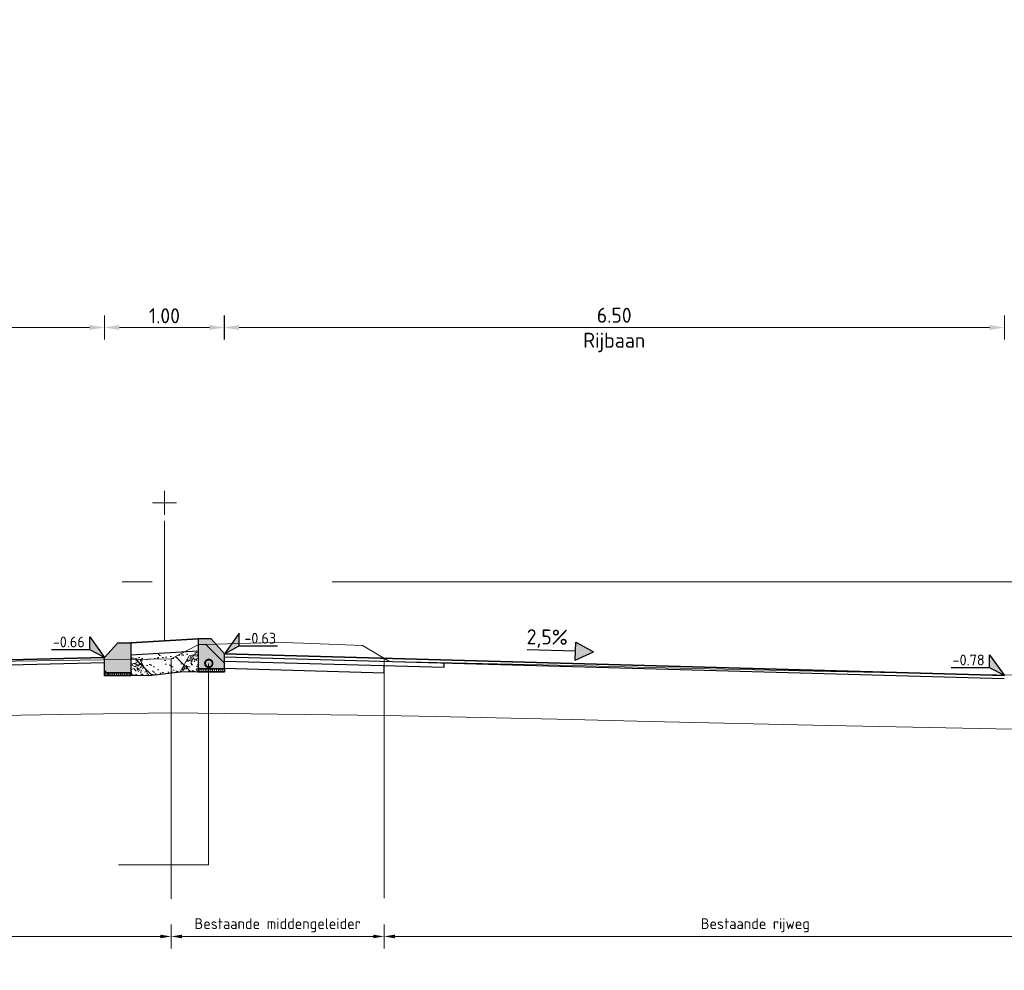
# Model space of a CAD drawing. Header units: metres. Extents: x -1 to 222837, y -2 to 853657.
# Tile 35 of 256: x 111516 to 111524, y 425584 to 425592. Entities that reach past the tile are written whole.
import ezdxf
from ezdxf.enums import TextEntityAlignment as Align

# ---------------------------------------------------------------- set-up
doc = ezdxf.new("R2010")
doc.units = ezdxf.units.M
doc.header["$XCLIPFRAME"] = 0
doc.linetypes.add('1-1', pattern=[20, 10, -10])
doc.linetypes.add('AL-NAP_LIJN', pattern=[15.25, 12, -1.5, 0.25, -1.5])
for name, color, linetype, lineweight in [('A-TXT-T25', 7, 'Continuous', 25), ('B-ALG', 8, 'Continuous', 5), ('B-ALG_TXT', 8, 'Continuous', 5), ('B-WE-GW-MAAIVELD-GD', 93, 'Continuous', 18), ('N-WE-AM-NAP-G', 7, 'AL-NAP_LIJN', 18), ('N-WE-GW-BERM-G', 90, 'Continuous', 35), ('N-WE-GW-WATERGANG-WERK-A', 92, 'Continuous', 18), ('N-WE-VH-VERHARDING_BESTORTING-A', 252, 'Continuous', 18), ('N-WE-VH-VERHARDING_BESTORTING-G', 252, 'Continuous', 35), ('N-WE-VH-VERHARDING_BESTORTING-O', 7, 'Continuous', 18), ('N-WE-VH-VERHARDING_FUNDERING-A', 7, 'Continuous', 18), ('PR-RASTER-N @ 1', 2, 'Continuous', 5), ('X-XX-AL-HOOGTELABEL-S', 90, 'Continuous', 25)]:
    doc.layers.add(name, color=color, linetype=linetype, lineweight=lineweight)
doc.layers.add('X-REF', color=7, linetype='Continuous')
doc.styles.add('NLCS-ISO', font='NLCS-ISO.ttf')
doc.styles.add('NLCS-ISO-ANNOTATIEF-T25', font='NLCS-ISO.ttf', dxfattribs={"height": 2.5})
doc.styles.add('NLCS-ISO-M50-T25', font='NLCS-ISO.ttf')
doc.dimstyles.new('NLCS-ANNOTATIEF-T25-PIJL', dxfattribs={"dimtxt": 2.5, "dimasz": 2.5, "dimexe": 2, "dimexo": 2, "dimgap": 0.7, "dimtad": 1, "dimzin": 0, "dimdsep": 46, "dimtxsty": 'NLCS-ISO-ANNOTATIEF-T25', "dimcen": 0, "dimdle": 2, "dimclrd": 256, "dimclre": 256, "dimclrt": 256, "dimadec": 5, "dimazin": 0, "dimtfac": 1, "dimtofl": 0, "dimtmove": 1, "dimatfit": 0, "dimfxl": 2, "dimfxlon": 1, "dimtfillclr": 254, "dimtolj": 1, "dimtzin": 0, "dimlwd": 18, "dimlwe": 18, "dimarcsym": 0})
doc.dimstyles.new('NLCS-M50-T25-PIJL-X_L2_H5', dxfattribs={"dimscale": 0.05, "dimtxt": 2.5, "dimasz": 2.5, "dimexe": 2, "dimexo": 2, "dimgap": 0.7, "dimtad": 1, "dimzin": 0, "dimdsep": 46, "dimtxsty": 'NLCS-ISO-M50-T25', "dimcen": 0, "dimdle": 2, "dimclrd": 256, "dimclre": 256, "dimclrt": 256, "dimadec": 5, "dimazin": 0, "dimtfac": 1, "dimtofl": 0, "dimtmove": 1, "dimatfit": 0, "dimfxl": 2, "dimfxlon": 1, "dimtfillclr": 254, "dimtolj": 1, "dimtzin": 0, "dimlwd": 18, "dimlwe": 18, "dimarcsym": 0})
picture_1 = doc.add_image_def('image1.ecw', size_in_pixel=(400001, 250001))
picture_2 = doc.add_image_def('image2.ecw', size_in_pixel=(120000, 80000))

# ---------------------------------------------------------------- blocks, each defined once
blk = doc.blocks.new('RWS band')
at = {"transparency": 33554610}
h = blk.add_hatch(color=8, dxfattribs=at)
h.dxf.hatch_style = 1
h.paths.add_polyline_path([(1717510914.861562, -163054387.4077554), (1717510914.751562, -163054387.4077554), (1717510914.751562, -163054387.6577554), (1717510914.971562, -163054387.6577554), (1717510914.971562, -163054387.5317554)])
at = {"flags": 128}
blk.add_lwpolyline([(1717510914.861562, -163054387.4077554), (1717510914.751562, -163054387.4077554), (1717510914.751562, -163054387.6577554), (1717510914.971562, -163054387.6577554), (1717510914.971562, -163054387.5317554), (1717510914.861561, -163054387.4077554)], dxfattribs=at)
blk = doc.blocks.new('betonrug')
at = {"layer": 'N-WE-VH-VERHARDING_BESTORTING-A', "transparency": 33554687}
h = blk.add_hatch(dxfattribs=at)
h.set_pattern_fill('AVH-BESTORTING_01', color=0, scale=0.2, style=0, pattern_type=2)
h.set_pattern_definition([(342.7420615, (0.485932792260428, 0.1918754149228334), (0.05397981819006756, 0.09773891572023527), [0.02727200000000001, -0.109194]), (17.25793850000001, (0.3816547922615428, 0.2242714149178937), (0.05398037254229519, 0.09773993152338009), [0.027272, -0.165719]), (61.0887992, (0.4076987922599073, 0.2323624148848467), (-0.1303186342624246, 0.04048573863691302), [0.022313, -0.08934100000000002]), (118.9112008, (0.4948227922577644, 0.1136624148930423), (-0.05398012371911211, -0.09774138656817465), [0.02231299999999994, -0.1355909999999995]), (162.7420615, (0.4076987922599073, 0.2714254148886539), (-0.0539798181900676, -0.09773891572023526), [0.027272, -0.109194]), (197.2579385, (0.3816547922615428, 0.2795154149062), (-0.05398037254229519, -0.09773993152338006), [0.02727199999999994, -0.1657189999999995]), (241.0887992, (0.3556107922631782, 0.271440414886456), (0.1303186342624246, -0.04048573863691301), [0.022313, -0.08934100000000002]), (298.9112008, (0.3988047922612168, 0.3496344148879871), (0.05398012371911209, 0.09774138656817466), [0.022313, -0.135591]), (342.7420615, (0.2219487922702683, 0.3341534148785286), (-0.0763385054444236, 0.1382236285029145), [0.024341, -0.112122]), (40.8518492, (0.08325479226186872, 0.03371241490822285), (0.0539802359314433, 0.09773985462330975), [0.024469, -0.3619130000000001]), (84.5869815, (0.2637017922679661, 0.3429374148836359), (-0.022359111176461, 0.2359645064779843), [0.02971600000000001, -0.3054810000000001]), (118.9112008, (0.3968107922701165, 0.3318934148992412), (-0.1303208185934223, 0.04048566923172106), [0.02957499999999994, -0.1283309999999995]), (162.7420615, (0.2522077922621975, 0.3984094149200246), (0.07633850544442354, -0.1382236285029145), [0.024484, -0.111975]), (40.8518492, (0.04841979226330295, 0.09649041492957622), (0.0539802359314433, 0.09773985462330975), [0.02440900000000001, -0.3619720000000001]), (84.5869815, (0.2075637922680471, 0.3601964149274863), (-0.05398004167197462, -0.09774068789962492), [0.029647, -0.305553]), (298.9112008, (0.2075637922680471, 0.3601964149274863), (0.1303208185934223, -0.04048566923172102), [0.029753, -0.128153]), (26.66898489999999, (-0.03792020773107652, 0.1503624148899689), (-0.1842996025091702, -0.05725531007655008), [0.018275, -0.4546130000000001]), (84.5869815, (0.2706667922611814, 0.4112624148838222), (-0.05398004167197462, -0.09774068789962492), [0.018319, -0.316878]), (131.7624194, (0.1197167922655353, 0.7059504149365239), (-0.2066604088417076, 0.1787101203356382), [0.024466, -0.4004280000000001]), (162.7420203, (-0.0361612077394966, 0.195015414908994), (-0.05397988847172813, -0.09773887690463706), [0.01969399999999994, -0.1167689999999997]), (26.66898489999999, (-0.07131720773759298, 0.1926464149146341), (-0.1842996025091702, -0.05725531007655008), [0.018297, -0.454591]), (84.5869815, (0.2190487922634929, 0.4253754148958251), (-0.05398004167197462, -0.09774068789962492), [0.020094, -0.3151030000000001]), (131.7624194, (0.0803517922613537, 0.6861624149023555), (-0.2066604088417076, 0.1787101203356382), [0.020994, -0.4039000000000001]), (342.7420203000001, (0.2330297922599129, 0.4097154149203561), (0.0539798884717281, 0.09773887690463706), [0.022313, -0.11415]), (50.2415591, (0.25661979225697, 0.2179654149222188), (0.05397896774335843, 0.09773900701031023), [0.021713, -0.6884720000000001]), (95.41301849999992, (0.2705047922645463, 0.2346564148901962), (-0.07633872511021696, 0.1382240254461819), [0.019056, -0.217966]), (150.9388382, (-0.0142892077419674, 0.5705594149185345), (-0.1303192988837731, 0.04048577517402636), [0.017556, -0.5170470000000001]), (197.2579385, (0.2533607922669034, 0.2621534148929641), (0.1303190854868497, -0.04048543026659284), [0.02231599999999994, -0.1706719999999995]), (50.2415591, (0.2172517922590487, 0.2377464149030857), (0.05397896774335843, 0.09773900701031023), [0.02313800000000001, -0.6870470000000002]), (95.41301849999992, (0.2188887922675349, 0.2204714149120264), (-0.07633872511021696, 0.1382240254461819), [0.017353, -0.2196689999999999]), (150.9388382, (-0.04768620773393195, 0.5282784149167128), (-0.1303192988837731, 0.04048577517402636), [0.018788, -0.515816]), (17.25793850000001, (0.2353107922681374, 0.211343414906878), (-0.1303190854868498, 0.04048543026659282), [0.022313, -0.170675])])
h.paths.add_polyline_path([(0, 0.1498075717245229), (0, 0), (0.15, 0), (0.07401074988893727, 0.134265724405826)])
at = {"layer": 'N-WE-VH-VERHARDING_BESTORTING-O', "color": 0}
blk.add_lwpolyline([(0, 0.1498075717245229), (0, 0), (0.15, 0), (0.07401074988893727, 0.134265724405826)], close=True, dxfattribs=at)
blk = doc.blocks.new('stelspecie')
at = {"layer": 'N-WE-VH-VERHARDING_BESTORTING-A'}
h = blk.add_hatch(dxfattribs=at)
h.set_pattern_fill('ANSI31', color=0, scale=0.005, angle=45, style=0)
h.set_pattern_definition([(90, (-128736.4832281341, -464678.3807459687), (-0.015875, 1.734723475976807e-18), [])])
h.paths.add_polyline_path([(0, 0), (0.22, -2.01395305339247e-05), (0.22, -0.02431275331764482), (1.592031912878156e-05, -0.02433289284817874)])
at = {"layer": 'N-WE-VH-VERHARDING_BESTORTING-G', "color": 0, "flags": 128}
blk.add_lwpolyline([(0, 0), (0.22, -2.01395305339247e-05), (0.22, -0.02431275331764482), (0, -0.02433289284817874)], close=True, dxfattribs=at)
blk = doc.blocks.new('ELEMENT_RASTER')
for p, q in [((0, 10.5), (0, 12.5)), ((-1, 11.5), (1, 11.5)), ((0, 0), (0, 10))]:
    blk.add_line(p, q)
blk = doc.blocks.new('*D1878')
at = {"layer": 'B-ALG_TXT', "linetype": 'Continuous', "lineweight": 18, "transparency": 16777216}
for p, q in [((111518.751179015, 425584.2165126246), (111518.751179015, 425584.0165126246)), ((111524.9398955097, 425584.2165126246), (111524.9398955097, 425584.0165126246)), ((111518.841179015, 425584.1165126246), (111524.8498955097, 425584.1165126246))]:
    blk.add_line(p, q, dxfattribs=at)
at = {"layer": 'B-ALG_TXT', "transparency": 16777216}
for points in [[(111518.841179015, 425584.1315126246), (111518.841179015, 425584.1015126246), (111518.751179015, 425584.1165126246)], [(111524.8498955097, 425584.1315126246), (111524.8498955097, 425584.1015126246), (111524.9398955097, 425584.1165126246)]]:
    blk.add_solid(points, dxfattribs=at)
at = {"layer": 'Defpoints', "color": 0, "transparency": 16777216}
for p in [(111518.751179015, 425586.15391054), (111524.9398955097, 425586.15391054), (111524.9398955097, 425584.1165126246)]:
    blk.add_point(p, dxfattribs=at)
at = {"layer": 'B-ALG_TXT', "transparency": 16777216, "insert": (111521.8455372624, 425584.2100126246), "char_height": 0.09000000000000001, "attachment_point": 5, "style": 'NLCS-ISO-M50-T25'}
blk.add_mtext('\\A1;Bestaande rijweg ', dxfattribs=at)
blk = doc.blocks.new('*D1881')
at = {"layer": 'B-ALG_TXT', "linetype": 'Continuous', "lineweight": 18, "transparency": 16777216}
for p, q in [((111516.977075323, 425584.2165126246), (111516.977075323, 425584.0165126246)), ((111518.751179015, 425584.2165126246), (111518.751179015, 425584.0165126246)), ((111517.067075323, 425584.1165126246), (111518.661179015, 425584.1165126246))]:
    blk.add_line(p, q, dxfattribs=at)
at = {"layer": 'B-ALG_TXT', "transparency": 16777216}
for points in [[(111517.067075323, 425584.1315126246), (111517.067075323, 425584.1015126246), (111516.977075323, 425584.1165126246)], [(111518.661179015, 425584.1315126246), (111518.661179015, 425584.1015126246), (111518.751179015, 425584.1165126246)]]:
    blk.add_solid(points, dxfattribs=at)
at = {"layer": 'Defpoints', "color": 0, "transparency": 16777216}
for p in [(111516.977075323, 425586.15391054), (111518.751179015, 425586.15391054), (111518.751179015, 425584.1165126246)]:
    blk.add_point(p, dxfattribs=at)
at = {"layer": 'B-ALG_TXT', "transparency": 16777216, "insert": (111517.864127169, 425584.2100126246), "char_height": 0.09000000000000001, "attachment_point": 5, "style": 'NLCS-ISO-M50-T25'}
blk.add_mtext('\\A1;Bestaande middengeleider', dxfattribs=at)
blk = doc.blocks.new('SAL-HOOGTELABEL_01-SO')
for p, q in [((-2.460741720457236, 1.312415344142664), (-2.460741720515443, 3.435148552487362)), ((-2.460741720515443, 3.435148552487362), (0, 0)), ((-2.460741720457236, 1.312415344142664), (-8.837532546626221, 1.312415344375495)), ((0, 0), (-2.460741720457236, 1.312415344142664))]:
    blk.add_line(p, q)
blk.add_solid([(-2.460741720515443, 3.435148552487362), (-2.460741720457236, 1.312415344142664), (0, 0)])
at = {"style": 'NLCS-ISO'}
blk.add_attdef('...', text='', height=1.8, dxfattribs=at).set_placement((-5.956637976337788, 2.607292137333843), align=Align.MIDDLE)
blk = doc.blocks.new('Pijl afschot')
blk.add_hatch(color=256).paths.add_polyline_path([(1717511043.909518, -163054497.4737314), (1717511043.834518, -163054497.3237315), (1717511043.759518, -163054497.4737314)])
for p, q in [((1717511043.759518, -163054497.4737314), (1717511043.834518, -163054497.3237315)), ((1717511043.909518, -163054497.4737314), (1717511043.834518, -163054497.3237315)), ((1717511043.759518, -163054497.4737314), (1717511043.909518, -163054497.4737314)), ((1717511043.834518, -163054497.4737314), (1717511043.834518, -163054497.8749846))]:
    blk.add_line(p, q)
blk = doc.blocks.new('_DotSmall')
at = {"color": 0, "linetype": 'ByBlock', "const_width": 0.5}
blk.add_lwpolyline([(-0.0625, 0, 1), (0.0625, 0, 1)], format="xyb", close=True, dxfattribs=at)
blk = doc.blocks.new('*D2006')
at = {"layer": 'A-TXT-T25', "linetype": 'Continuous', "lineweight": 18, "transparency": 16777216}
for p, q in [((111516.421179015, 425589.0914422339), (111516.421179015, 425589.291442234)), ((111517.421179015, 425589.0914422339), (111517.421179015, 425589.291442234)), ((111516.546179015, 425589.191442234), (111517.296179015, 425589.191442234))]:
    blk.add_line(p, q, dxfattribs=at)
at = {"layer": 'A-TXT-T25', "transparency": 16777216}
for points in [[(111516.546179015, 425589.2122755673), (111516.546179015, 425589.1706089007), (111516.421179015, 425589.191442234)], [(111517.296179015, 425589.2122755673), (111517.296179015, 425589.1706089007), (111517.421179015, 425589.191442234)]]:
    blk.add_solid(points, dxfattribs=at)
at = {"layer": 'Defpoints', "color": 0, "transparency": 16777216}
for p in [(111517.421179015, 425589.191442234), (111516.421179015, 425586.4219115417), (111517.421179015, 425586.4466853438)]:
    blk.add_point(p, dxfattribs=at)
at = {"layer": 'A-TXT-T25', "transparency": 16777216, "insert": (111516.921179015, 425589.288942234), "char_height": 0.125, "attachment_point": 5, "style": 'NLCS-ISO-ANNOTATIEF-T25'}
blk.add_mtext('\\A1;1.00', dxfattribs=at)
blk = doc.blocks.new('*D2005')
at = {"layer": 'A-TXT-T25', "linetype": 'Continuous', "lineweight": 18, "transparency": 16777216}
for p, q in [((111517.4178387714, 425589.0914422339), (111517.4178387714, 425589.291442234)), ((111523.921179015, 425589.0914422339), (111523.921179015, 425589.291442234)), ((111517.5428387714, 425589.191442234), (111523.796179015, 425589.191442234))]:
    blk.add_line(p, q, dxfattribs=at)
at = {"layer": 'A-TXT-T25', "transparency": 16777216}
for points in [[(111517.5428387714, 425589.2122755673), (111517.5428387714, 425589.1706089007), (111517.4178387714, 425589.191442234)], [(111523.796179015, 425589.2122755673), (111523.796179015, 425589.1706089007), (111523.921179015, 425589.191442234)]]:
    blk.add_solid(points, dxfattribs=at)
at = {"layer": 'Defpoints', "color": 0, "transparency": 16777216}
for p in [(111523.921179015, 425589.191442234), (111517.4178387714, 425586.351741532), (111523.921179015, 425586.2156950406)]:
    blk.add_point(p, dxfattribs=at)
at = {"layer": 'A-TXT-T25', "transparency": 16777216, "insert": (111520.6695088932, 425589.1705147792), "char_height": 0.125, "attachment_point": 5, "style": 'NLCS-ISO-ANNOTATIEF-T25'}
blk.add_mtext('\\A1;6.50\\PRijbaan', dxfattribs=at)
blk = doc.blocks.new('*D2014')
at = {"layer": 'B-ALG_TXT', "linetype": 'Continuous', "lineweight": 18, "transparency": 16777216}
for p, q in [((111510.3488162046, 425584.2165126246), (111510.3488162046, 425584.0165126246)), ((111516.977075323, 425584.2165126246), (111516.977075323, 425584.0165126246)), ((111510.4388162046, 425584.1165126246), (111516.887075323, 425584.1165126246))]:
    blk.add_line(p, q, dxfattribs=at)
at = {"layer": 'B-ALG_TXT', "transparency": 16777216}
for points in [[(111510.4388162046, 425584.1315126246), (111510.4388162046, 425584.1015126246), (111510.3488162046, 425584.1165126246)], [(111516.887075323, 425584.1315126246), (111516.887075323, 425584.1015126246), (111516.977075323, 425584.1165126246)]]:
    blk.add_solid(points, dxfattribs=at)
at = {"layer": 'Defpoints', "color": 0, "transparency": 16777216}
for p in [(111510.3488162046, 425586.15391054), (111516.977075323, 425586.15391054), (111516.977075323, 425584.1165126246)]:
    blk.add_point(p, dxfattribs=at)
at = {"layer": 'B-ALG_TXT', "transparency": 16777216, "insert": (111513.6629457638, 425584.2100126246), "char_height": 0.09000000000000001, "attachment_point": 5, "style": 'NLCS-ISO-M50-T25'}
blk.add_mtext('\\A1;Bestaande rijweg ', dxfattribs=at)
blk = doc.blocks.new('*D2038')
at = {"layer": 'A-TXT-T25', "linetype": 'Continuous', "lineweight": 18, "transparency": 16777216}
for p, q in [((111510.5501950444, 425589.0914422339), (111510.5501950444, 425589.291442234)), ((111516.421179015, 425589.0919262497), (111516.421179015, 425589.291442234)), ((111510.6751950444, 425589.191442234), (111516.296179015, 425589.191442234))]:
    blk.add_line(p, q, dxfattribs=at)
at = {"layer": 'A-TXT-T25', "transparency": 16777216}
for points in [[(111510.6751950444, 425589.2122755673), (111510.6751950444, 425589.1706089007), (111510.5501950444, 425589.191442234)], [(111516.296179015, 425589.2122755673), (111516.296179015, 425589.1706089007), (111516.421179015, 425589.191442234)]]:
    blk.add_solid(points, dxfattribs=at)
at = {"layer": 'Defpoints', "color": 0, "transparency": 16777216}
for p in [(111516.421179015, 425589.191442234), (111516.421179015, 425586.4219115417, -0.2), (111510.5501950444, 425586.252893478)]:
    blk.add_point(p, dxfattribs=at)
at = {"layer": 'A-TXT-T25', "transparency": 16777216, "insert": (111513.4856870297, 425589.1852470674), "char_height": 0.125, "attachment_point": 5, "style": 'NLCS-ISO-ANNOTATIEF-T25'}
blk.add_mtext('\\A1;5.87\\PRijbaan', dxfattribs=at)

msp = doc.modelspace()

# ---------------------------------------------------------------- hatches: boundary and pattern name
at = {"layer": 'N-WE-GW-WATERGANG-WERK-A', "transparency": 33554559}
h = msp.add_hatch(dxfattribs=at)
h.set_pattern_fill('AGW-WERK_ONTGRAVEN', color=256, style=0, pattern_type=2)
h.set_pattern_definition([(135, (0, 0), (-0.1767766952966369, -0.1767766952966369), [])])
h.paths.add_polyline_path([(111516.4211788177, 425586.4219115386), (111516.4211667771, 425586.2903825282), (111516.7911790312, 425586.2903623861), (111517.0511790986, 425586.3213623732), (111517.4211631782, 425586.3213825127), (111517.4253455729, 425586.4715790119), (111517.3490788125, 425586.5575521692), (111517.2103053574, 425586.5508342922), (111516.977075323, 425586.4308448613)])
at = {"layer": 'N-WE-VH-VERHARDING_FUNDERING-A', "transparency": 33554687}
h = msp.add_hatch(dxfattribs=at)
h.set_pattern_fill('AVH-FUNDERING_ZAND', color=256, style=0, pattern_type=2)
h.set_pattern_definition([(37.50000000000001, (12.48345442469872, 0), (-0.003149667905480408, 0.09634118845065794), [0, -0.07600000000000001, 0, -0.085, 0, -0.08125]), (7.500000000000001, (12.48345442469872, 0), (0.08848883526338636, 0.141107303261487), [0, -0.041, 0, -0.0685, 0, -0.02625]), (327.5, (12.42195442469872, 0), (0.1557070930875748, 0.0002829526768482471), [0, -0.025, 0, -0.09000000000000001, 0, -0.1175]), (317.5, (12.42195442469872, 0), (0.1503063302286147, 0.04388377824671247), [0, -0.0125, 0, -0.059, 0, -0.0675])])
h.paths.add_polyline_path([(111516.7911790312, 425586.2903623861), (111516.7151897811, 425586.4246281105), (111516.6411790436, 425586.4401699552), (111516.6411790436, 425586.4645419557), (111517.2011789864, 425586.4955419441), (111517.2011790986, 425586.4711699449), (111517.1271683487, 425586.4556280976), (111517.0511790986, 425586.3213623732)])

# ---------------------------------------------------------------- linework, layer by layer
at = {"flags": 128}
for points in [[(111516.6411790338, 425586.4645419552), (111517.2011789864, 425586.4955419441)], [(111516.4222731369, 425586.3957083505), (111510.5491541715, 425586.2528681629)], [(111517.4195088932, 425586.4117182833), (111519.251179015, 425586.360713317), (111519.251179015, 425586.395726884)], [(111517.4204831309, 425586.4467047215), (111523.9204831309, 425586.2657047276)], [(111516.7911790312, 425586.2903623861), (111517.0511790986, 425586.3213623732)], [(111517.4178387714, 425586.351741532), (111518.751179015, 425586.3146131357), (111518.751179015, 425586.3746363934)]]:
    msp.add_lwpolyline(points, dxfattribs=at)
at = {"lineweight": 18}
msp.add_lwpolyline([(111517.2877312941, 425586.3923031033), (111517.2872115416, 425584.7126214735), (111516.5371992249, 425584.7126214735)], dxfattribs=at)
at = {"layer": 'B-ALG', "flags": 128}
msp.add_lwpolyline([(111524.421179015, 425586.1849417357), (111525.654443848, 425586.1564891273), (111525.654443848, 425585.8064209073), (111524.4064208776, 425585.835012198), (111522.3247551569, 425585.8767890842), (111520.9650981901, 425585.9091589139), (111520.3166227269, 425585.924330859), (111519.180393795, 425585.9492079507), (111518.751179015, 425585.9586709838), (111516.977075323, 425585.9807867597), (111516.2233979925, 425585.9686750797), (111515.5584741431, 425585.9578943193), (111510.0488162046, 425585.8422836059), (111510.0488162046, 425586.1746033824), (111510.3488162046, 425586.1746033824)], dxfattribs=at)
at = {"layer": 'B-ALG_TXT', "linetype": 'Continuous', "lineweight": 18}
msp.add_line((111516.977075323, 425584.2165126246), (111516.977075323, 425584.0165126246), dxfattribs=at)
at = {"layer": 'B-ALG_TXT', "linetype": '1-1', "ltscale": 0.2, "flags": 128}
for points in [[(111516.977075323, 425586.4308448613), (111516.977075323, 425584.0938437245)], [(111518.751179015, 425586.4351863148), (111518.751179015, 425584.0542711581)]]:
    msp.add_lwpolyline(points, dxfattribs=at)
at = {"layer": 'B-WE-GW-MAAIVELD-GD', "color": 93, "linetype": 'Continuous', "lineweight": 18}
msp.add_lwpolyline([(111515.14399713, 425586.4012333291), (111516.2161028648, 425586.4186159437), (111516.9770753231, 425586.4308448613), (111517.1907490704, 425586.5407459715), (111517.2075616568, 425586.5494189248), (111517.2632050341, 425586.5508342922), (111517.5372107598, 425586.5576525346), (111517.7378107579, 425586.5626628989), (111517.9019999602, 425586.5667297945), (111518.0792856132, 425586.5599548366), (111518.4311352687, 425586.5465089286), (111518.5724558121, 425586.5407647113), (111518.605768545, 425586.5210195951), (111518.797649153, 425586.4077557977), (111519.1903126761, 425586.3990986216), (111520.3268105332, 425586.3742156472), (111520.9756236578, 425586.3590358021), (111522.3346249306, 425586.3266816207), (111524.4154500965, 425586.2849216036)], dxfattribs=at)
at = {"layer": 'N-WE-AM-NAP-G'}
msp.add_line((111503.0677245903, 425587.0706950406), (111535.7818182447, 425587.0706950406), dxfattribs=at)
at = {"layer": 'N-WE-GW-BERM-G', "flags": 128}
for points in [[(111516.6411790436, 425586.5646950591), (111517.2011789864, 425586.5956950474)], [(111516.421179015, 425586.4406950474), (111510.5480600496, 425586.2978548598)], [(111517.421179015, 425586.4716950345), (111523.921179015, 425586.2906950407)]]:
    msp.add_lwpolyline(points, dxfattribs=at)

# ---------------------------------------------------------------- block references
at = {"xscale": -1}
msp.add_blockref('RWS band', (1717622431.39274, 163479973.9724505), dxfattribs=at)
msp.add_blockref('RWS band', (-1717399397.550383, 163479974.0034505))
at = {"lineweight": 18, "xscale": -0.125, "yscale": 0.125, "zscale": 0.125, "rotation": 270.0175087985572}
msp.add_blockref('_DotSmall', (111517.2906387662, 425586.3922538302), dxfattribs=at)
at = {"layer": 'A-TXT-T25', "xscale": -1, "rotation": 268.15873365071}
msp.add_blockref('Pijl afschot', (107897118.8049443, -1721437712.263177), dxfattribs=at)
at = {"layer": 'N-WE-VH-VERHARDING_BESTORTING-O'}
for name, p in [('betonrug', (111516.6411790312, 425586.2903623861)), ('stelspecie', (111517.2011631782, 425586.345695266))]:
    msp.add_blockref(name, p, dxfattribs=at)
at = {"layer": 'N-WE-VH-VERHARDING_BESTORTING-O', "xscale": -1}
for name, p in [('betonrug', (111517.2011790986, 425586.3213623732)), ('stelspecie', (111516.6411949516, 425586.3146952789))]:
    msp.add_blockref(name, p, dxfattribs=at)
at = {"layer": 'PR-RASTER-N @ 1', "xscale": 0.1, "yscale": 0.1, "zscale": 0.1}
msp.add_blockref('ELEMENT_RASTER', (111516.921179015, 425586.5801950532), dxfattribs=at)
at = {"layer": 'X-XX-AL-HOOGTELABEL-S'}
ref = msp.add_blockref('SAL-HOOGTELABEL_01-SO', (111517.4211790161, 425586.4716950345), dxfattribs=dict(at, xscale=-0.05, yscale=0.05))
ref.add_attrib('...', '-0.63', dxfattribs={"layer": '0', "height": 0.09000000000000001, "style": 'NLCS-ISO'}).set_placement((111517.719010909, 425586.6020596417), align=Align.MIDDLE)
at = {"layer": 'X-XX-AL-HOOGTELABEL-S', "xscale": 0.05, "yscale": 0.05}
for p, values in [((111516.421179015, 425586.4406950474), {'...': '-0.66'}), ((111523.921179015, 425586.2906950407), {'...': '-0.78'})]:
    msp.add_blockref('SAL-HOOGTELABEL_01-SO', p, dxfattribs=at).add_auto_attribs(values)

# ---------------------------------------------------------------- texts
at = {"layer": 'A-TXT-T25', "insert": (111520.283276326, 425586.6720344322), "char_height": 0.1249999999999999, "width": 2.236067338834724, "attachment_point": 3, "rotation": 359.10345740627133, "style": 'NLCS-ISO-ANNOTATIEF-T25'}
msp.add_mtext('2,5%', dxfattribs=at)

# ---------------------------------------------------------------- dimensions: what is measured, and where the dimension line sits
at = {"layer": 'A-TXT-T25'}
for base, p1, p2, picture, middle in [((111516.421179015, 425589.191442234), (111510.5501950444, 425586.252893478), (111516.421179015, 425586.4219115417, -0.2), '*D2038', (111513.4856870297, 425588.9648304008)), ((111523.921179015, 425589.191442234, -0.2), (111517.4178387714, 425586.351741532, -0.2), (111523.921179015, 425586.2156950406, -0.2), '*D2005', (111520.6695088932, 425588.9500981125, -0.2))]:
    dim = msp.add_linear_dim(base=base, p1=p1, p2=p2, text='<>\\PRijbaan', dimstyle='NLCS-ANNOTATIEF-T25-PIJL', dxfattribs=at)
    dim.commit()
    dim.dimension.update_dxf_attribs({"geometry": picture, "text_midpoint": middle, "dimtype": 160})
dim = msp.add_linear_dim(base=(111517.421179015, 425589.191442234, -0.2), p1=(111516.421179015, 425586.4219115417, -0.2), p2=(111517.421179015, 425586.4466853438, -0.2), dimstyle='NLCS-ANNOTATIEF-T25-PIJL', dxfattribs=at)
dim.commit()
dim.dimension.update_dxf_attribs({"geometry": '*D2006', "text_midpoint": (111516.921179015, 425589.288942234, -0.2)})
at = {"layer": 'B-ALG_TXT'}
for base, p1, p2, text, picture, middle in [((111516.977075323, 425584.1165126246), (111510.3488162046, 425586.15391054), (111516.977075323, 425586.15391054), 'Bestaande rijweg ', '*D2014', (111513.6629457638, 425584.2100126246)), ((111518.751179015, 425584.1165126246), (111516.977075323, 425586.15391054), (111518.751179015, 425586.15391054), 'Bestaande middengeleider', '*D1881', (111517.864127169, 425584.2100126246)), ((111524.9398955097, 425584.1165126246), (111518.751179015, 425586.15391054), (111524.9398955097, 425586.15391054), 'Bestaande rijweg ', '*D1878', (111521.8455372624, 425584.2100126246))]:
    dim = msp.add_linear_dim(base=base, p1=p1, p2=p2, text=text, dimstyle='NLCS-M50-T25-PIJL-X_L2_H5', override={"dimtxt": 1.8, "dimasz": 1.8}, dxfattribs=at)
    dim.commit()
    dim.dimension.update_dxf_attribs({"geometry": picture, "text_midpoint": middle})

# ---------------------------------------------------------------- pictures from other files: only their frames are drawn
at = {"layer": 'X-REF'}
image = msp.add_image(picture_1, insert=(100000.0001220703, 424999.9000854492), size_in_units=(39999.999999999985, 25000.03749990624), dxfattribs=at)
image.set_boundary_path([(93497.82547057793, 208977.5368132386), (156894.5072804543, 250000.5)])
image = msp.add_image(picture_2, insert=(109499.5231476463, 424999.9595134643), size_in_units=(6001.861758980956, 4001.241172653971), dxfattribs=at)
image.dxf.flags = 7

doc.saveas('drawing.dxf')
